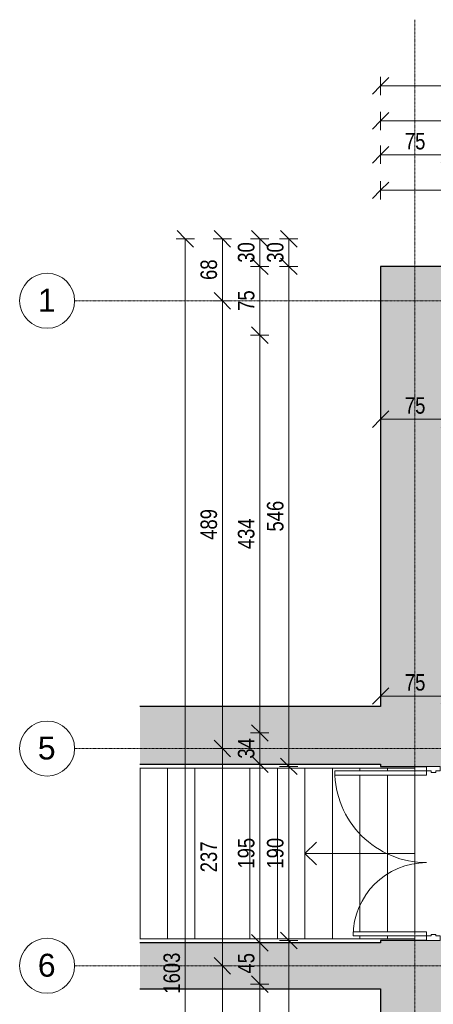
# Model space of a CAD drawing. Header units: centimetres. Extents: x 14727 to 18351, y -10882 to -8514.
# Tile 4 of 20: x 14727 to 15178, y -9648 to -8574. Entities that reach past the tile are written whole.
import ezdxf

# ---------------------------------------------------------------- set-up
doc = ezdxf.new("R2010")
doc.units = ezdxf.units.CM
doc.linetypes.add('Linia siatki', pattern=[0.9925, 0.47, -0.2175, 0.0875, -0.2175])
doc.linetypes.add('Ponad', pattern=[0.396875, 0.238125, -0.15875])
for name, color, linetype, lineweight in [('A-ANNO-DIMS', 211, 'Continuous', 9), ('A-ANNO-DIMS-100', 211, 'Continuous', 9), ('A-AREA', 32, 'Continuous', 9), ('A-DOOR', 31, 'Continuous', 9), ('A-DOOR-FRAM', 31, 'Continuous', 18), ('A-FLOR', 192, 'Continuous', 9), ('A-FLOR-HRAL', 11, 'Continuous', 9), ('A-WALL', 113, 'Continuous', 9), ('A-WALL-PATT', 111, 'Continuous', 25), ('S-GRID', 1, 'Continuous', 9), ('S-GRID-IDEN', 1, 'Continuous', 9), ('S-STRS', 31, 'Continuous', 9), ('S-STRS-ANNO', 31, 'Continuous', 9)]:
    doc.layers.add(name, color=color, linetype=linetype, lineweight=lineweight)
doc.styles.add('Arial', font='arial.ttf', dxfattribs={"height": 25})
doc.styles.add('Arial_3', font='arial.ttf', dxfattribs={"width": 0.8, "height": 18})
doc.dimstyles.new('Przekątna_-_1_8_mm_Arial', dxfattribs={"dimscale": 30.48, "dimtxt": 18.364669, "dimasz": 0.590551, "dimexe": 0.328084, "dimexo": 0.0625, "dimgap": 0.016404, "dimtad": 1, "dimdec": 0, "dimdsep": 46, "dimtxsty": 'Arial_3', "dimblk1": 'OBLIQUE', "dimblk2": 'OBLIQUE', "dimsah": 1, "dimcen": 0.09, "dimazin": 0, "dimtfac": 1, "dimtdec": 4, "dimtix": 1, "dimtmove": 0, "dimatfit": 3, "dimfxl": 0.328084, "dimfxlon": 1, "dimtvp": 1, "dimtolj": 1, "dimtzin": 0, "dimarcsym": 2})

# ---------------------------------------------------------------- blocks, each defined once
blk = doc.blocks.new('Typ poręczy górnej - Górna poręcz_wewnętrzny_-448010-3b_Poziom parteru inwentaryzacja')
at = {"layer": 'A-FLOR-HRAL'}
for p, q in [((15158.1, -9576.2), (14858, -9576.2)), ((14858, -9580.2), (15120.6, -9580.2)), ((15158.1, -9578), (15158.1, -9578.2))]:
    blk.add_line(p, q, dxfattribs=at)
blk = doc.blocks.new('Typ poręczy górnej - Górna poręcz_wewnętrzny_-V4-3b_Poziom parteru inwentaryzacja')
at = {"layer": 'A-FLOR-HRAL'}
for p, q in [((14858, -9576.2), (15158.1, -9576.2)), ((14858, -9580.2), (15120.6, -9580.2)), ((15158.1, -9576.2), (15158.1, -9578.2))]:
    blk.add_line(p, q, dxfattribs=at)
blk = doc.blocks.new('Typ poręczy górnej - Górna poręcz_wewnętrzny_-448021-3b_Poziom parteru inwentaryzacja')
at = {"layer": 'A-FLOR-HRAL'}
for p, q in [((15120.6, -9386.3), (14858, -9386.3)), ((15158.1, -9388.3), (15158.1, -9388.5)), ((14858, -9390.3), (15158.1, -9390.3))]:
    blk.add_line(p, q, dxfattribs=at)
blk = doc.blocks.new('Typ poręczy górnej - Górna poręcz_wewnętrzny_-V5-3b_Poziom parteru inwentaryzacja')
at = {"layer": 'A-FLOR-HRAL'}
for p, q in [((14858, -9386.3), (15120.6, -9386.3)), ((15158.1, -9388.2), (15158.1, -9390.3)), ((14858, -9390.3), (15158.1, -9390.3))]:
    blk.add_line(p, q, dxfattribs=at)
blk = doc.blocks.new('Drzwi-korytarz-niesymetryczne-wpuszczane - Drzwi dwuskrzydłowe 1800 x 2100mm-575839-3b_Poziom parteru inwentaryzacja')
at = {"layer": 'A-DOOR', "lineweight": 18}
for p, q in [((-85.5, 11.865), (-90, 11.865)), ((-90, 11.865), (-90, -88.135)), ((-85.5, -88.135), (-85.5, 11.865)), ((85.5, 11.865), (90, 11.865)), ((85.5, -68.135), (85.5, 11.865)), ((90, 11.865), (90, -68.135)), ((90, -68.135), (85.5, -68.135)), ((-90, -88.135), (-85.5, -88.135))]:
    blk.add_line(p, q, dxfattribs=at)
at = {"layer": 'A-DOOR'}
for centre, radius, start, end in [((-90, 11.865), 100, 270, 360), ((90, 11.865), 80, 180, 270)]:
    blk.add_arc(centre, radius, start, end, dxfattribs=at)
at = {"layer": 'A-DOOR-FRAM'}
for p, q in [((-95, 26.865), (-90, 26.865)), ((-95, 11.865), (-95, 26.865)), ((-90, 26.865), (-90, 21.94375)), ((-90, 21.94375), (-88.4125, 21.94375)), ((-88.4125, 21.94375), (-88.4125, 16.84125)), ((88.4125, 21.94375), (90, 21.94375)), ((88.4125, 16.84125), (88.4125, 21.94375)), ((90, 26.865), (95, 26.865)), ((90, 21.94375), (90, 26.865)), ((95, 26.865), (95, 11.865)), ((-90, 11.865), (-95, 11.865)), ((-90, 16.84125), (-90, 11.865)), ((-88.4125, 16.84125), (-90, 16.84125)), ((90, 16.84125), (88.4125, 16.84125)), ((90, 11.865), (90, 16.84125)), ((95, 11.865), (90, 11.865))]:
    blk.add_line(p, q, dxfattribs=at)
blk = doc.blocks.new('Siatka - M_Symbol siatki - okrąg-11506-3b_Poziom parteru inwentaryzacja')
at = {"layer": 'S-GRID-IDEN'}
blk.add_circle((0, 0), 0.3, dxfattribs=at)
blk = doc.blocks.new('DIMBLOCK1-3b_Poziom parteru inwentaryzacja')
at = {"layer": 'A-ANNO-DIMS-100'}
for p, q in [((15120.6, -8759.7), (15120.6, -8749.7)), ((15120.6, -8759.7), (15129.6, -8750.7)), ((15335.6, -8759.7), (15335.6, -8749.7)), ((15335.6, -8759.7), (15344.6, -8750.7)), ((15120.6, -8759.7), (15111.6, -8768.7)), ((15120.6, -8759.7), (15335.6, -8759.7)), ((15120.6, -8759.7), (15120.6, -8769.7)), ((15335.6, -8759.7), (15326.6, -8768.7)), ((15335.6, -8759.7), (15335.6, -8769.7))]:
    blk.add_line(p, q, dxfattribs=at)
at = {"layer": 'A-ANNO-DIMS-100', "color": 0, "insert": (15211.6, -8735.8), "char_height": 18, "width": 39.668, "attachment_point": 1, "line_spacing_factor": 0.941778, "style": 'Arial_3'}
blk.add_mtext('215', dxfattribs=at)
blk = doc.blocks.new('_Oblique')
at = {"color": 0, "linetype": 'ByBlock', "lineweight": -2}
blk.add_line((-0.5, -0.5), (0.5, 0.5), dxfattribs=at)
blk = doc.blocks.new('DIMBLOCK16-3b_Poziom parteru inwentaryzacja')
at = {"layer": 'A-ANNO-DIMS-100'}
for p, q in [((15120.6, -8721), (15120.6, -8711)), ((15195.6, -8721), (15195.6, -8711)), ((15120.6, -8721), (15111.6, -8730)), ((15120.6, -8721), (15129.6, -8712)), ((15120.6, -8721), (15195.6, -8721)), ((15120.6, -8721), (15120.6, -8731)), ((15195.6, -8721), (15186.6, -8730)), ((15195.6, -8721), (15204.6, -8712)), ((15195.6, -8721), (15195.6, -8731))]:
    blk.add_line(p, q, dxfattribs=at)
at = {"layer": 'A-ANNO-DIMS-100', "color": 0, "insert": (15147.1, -8697.1), "char_height": 18, "width": 26.445, "attachment_point": 1, "line_spacing_factor": 0.941778, "style": 'Arial_3'}
blk.add_mtext('75', dxfattribs=at)
blk = doc.blocks.new('DIMBLOCK35-3b_Poziom parteru inwentaryzacja')
at = {"layer": 'A-ANNO-DIMS-100'}
for p, q in [((15120.6, -8684), (15120.6, -8674)), ((15120.6, -8684), (15129.6, -8675)), ((16193.6, -8684), (16193.6, -8674)), ((16193.6, -8684), (16202.6, -8675)), ((15120.6, -8684), (15111.6, -8693)), ((15120.6, -8684), (16193.6, -8684)), ((15120.6, -8684), (15120.6, -8694)), ((16193.6, -8684), (16184.6, -8693)), ((16193.6, -8684), (16193.6, -8694))]:
    blk.add_line(p, q, dxfattribs=at)
at = {"layer": 'A-ANNO-DIMS-100', "color": 0, "insert": (15635.1, -8660.2), "char_height": 18, "width": 52.89, "attachment_point": 1, "line_spacing_factor": 0.941778, "style": 'Arial_3'}
blk.add_mtext('1073', dxfattribs=at)
blk = doc.blocks.new('DIMBLOCK38-3b_Poziom parteru inwentaryzacja')
at = {"layer": 'A-ANNO-DIMS-100'}
for p, q in [((15120.6, -8645.8), (15120.6, -8635.8)), ((17920.6, -8645.8), (17920.6, -8635.8)), ((15120.6, -8645.8), (15111.6, -8654.8)), ((15120.6, -8645.8), (15129.6, -8636.8)), ((15120.6, -8645.8), (17920.6, -8645.8)), ((15120.6, -8645.8), (15120.6, -8655.8)), ((17920.6, -8645.8), (17911.6, -8654.8)), ((17920.6, -8645.8), (17929.6, -8636.8)), ((17920.6, -8645.8), (17920.6, -8655.8))]:
    blk.add_line(p, q, dxfattribs=at)
at = {"layer": 'A-ANNO-DIMS-100', "color": 0, "insert": (16498.6, -8621.9), "char_height": 18, "width": 52.89, "attachment_point": 1, "line_spacing_factor": 0.941778, "style": 'Arial_3'}
blk.add_mtext('2800', dxfattribs=at)
blk = doc.blocks.new('DIMBLOCK79-3b_Poziom parteru inwentaryzacja')
at = {"layer": 'A-ANNO-DIMS-100'}
for p, q in [((15020.4, -8812.7), (15011.4, -8803.7)), ((15020.4, -8812.7), (15010.4, -8812.7)), ((15020.4, -8812.7), (15020.4, -8842.7)), ((15020.4, -8812.7), (15029.4, -8821.7)), ((15020.4, -8812.7), (15030.4, -8812.7)), ((15020.4, -8842.7), (15011.4, -8833.7)), ((15020.4, -8842.7), (15010.4, -8842.7)), ((15020.4, -8842.7), (15029.4, -8851.7)), ((15020.4, -8842.7), (15030.4, -8842.7))]:
    blk.add_line(p, q, dxfattribs=at)
at = {"layer": 'A-ANNO-DIMS-100', "color": 0, "insert": (14996.6, -8838.7), "char_height": 18, "width": 26.445, "attachment_point": 1, "rotation": 90, "line_spacing_factor": 0.941778, "style": 'Arial_3'}
blk.add_mtext('30', dxfattribs=at)
blk = doc.blocks.new('DIMBLOCK80-3b_Poziom parteru inwentaryzacja')
at = {"layer": 'A-ANNO-DIMS-100'}
for p, q in [((15020.4, -8842.7), (15011.4, -8833.7)), ((15020.4, -8842.7), (15010.4, -8842.7)), ((15020.4, -8842.7), (15020.4, -9388.2)), ((15020.4, -8842.7), (15029.4, -8851.7)), ((15020.4, -8842.7), (15030.4, -8842.7)), ((15020.4, -9388.2), (15010.4, -9388.2)), ((15020.4, -9388.2), (15011.4, -9379.2)), ((15020.4, -9388.2), (15029.4, -9397.2)), ((15020.4, -9388.2), (15030.4, -9388.2))]:
    blk.add_line(p, q, dxfattribs=at)
at = {"layer": 'A-ANNO-DIMS-100', "color": 0, "insert": (14996.6, -9132), "char_height": 18, "width": 39.668, "attachment_point": 1, "rotation": 90, "line_spacing_factor": 0.941778, "style": 'Arial_3'}
blk.add_mtext('546', dxfattribs=at)
blk = doc.blocks.new('DIMBLOCK81-3b_Poziom parteru inwentaryzacja')
at = {"layer": 'A-ANNO-DIMS-100'}
for p, q in [((15020.4, -9388.2), (15010.4, -9388.2)), ((15020.4, -9388.2), (15011.4, -9379.2)), ((15020.4, -9388.2), (15020.4, -9578.2)), ((15020.4, -9388.2), (15029.4, -9397.2)), ((15020.4, -9388.2), (15030.4, -9388.2)), ((15020.4, -9578.2), (15011.4, -9569.2)), ((15020.4, -9578.2), (15010.4, -9578.2)), ((15020.4, -9578.2), (15029.4, -9587.2)), ((15020.4, -9578.2), (15030.4, -9578.2))]:
    blk.add_line(p, q, dxfattribs=at)
at = {"layer": 'A-ANNO-DIMS-100', "color": 0, "insert": (14996.6, -9499.7), "char_height": 18, "width": 39.668, "attachment_point": 1, "rotation": 90, "line_spacing_factor": 0.941778, "style": 'Arial_3'}
blk.add_mtext('190', dxfattribs=at)
blk = doc.blocks.new('DIMBLOCK82-3b_Poziom parteru inwentaryzacja')
at = {"layer": 'A-ANNO-DIMS-100'}
for p, q in [((15020.4, -9578.2), (15011.4, -9569.2)), ((15020.4, -9578.2), (15010.4, -9578.2)), ((15020.4, -9578.2), (15020.4, -10415.5)), ((15020.4, -9578.2), (15029.4, -9587.2)), ((15020.4, -9578.2), (15030.4, -9578.2)), ((15020.4, -10415.5), (15011.4, -10406.5)), ((15020.4, -10415.5), (15010.4, -10415.5)), ((15020.4, -10415.5), (15029.4, -10424.5)), ((15020.4, -10415.5), (15030.4, -10415.5))]:
    blk.add_line(p, q, dxfattribs=at)
at = {"layer": 'A-ANNO-DIMS-100', "color": 0, "insert": (14996.6, -10013.4), "char_height": 18, "width": 39.668, "attachment_point": 1, "rotation": 90, "line_spacing_factor": 0.941778, "style": 'Arial_3'}
blk.add_mtext('837', dxfattribs=at)
blk = doc.blocks.new('DIMBLOCK83-3b_Poziom parteru inwentaryzacja')
at = {"layer": 'A-ANNO-DIMS-100'}
for p, q in [((14988.8, -8812.7), (14979.8, -8803.7)), ((14988.8, -8812.7), (14978.8, -8812.7)), ((14988.8, -8812.7), (14988.8, -8842.7)), ((14988.8, -8812.7), (14997.8, -8821.7)), ((14988.8, -8812.7), (14998.8, -8812.7)), ((14988.8, -8842.7), (14979.8, -8833.7)), ((14988.8, -8842.7), (14978.8, -8842.7)), ((14988.8, -8842.7), (14997.8, -8851.7)), ((14988.8, -8842.7), (14998.8, -8842.7))]:
    blk.add_line(p, q, dxfattribs=at)
at = {"layer": 'A-ANNO-DIMS-100', "color": 0, "insert": (14964.9, -8838.7), "char_height": 18, "width": 26.445, "attachment_point": 1, "rotation": 90, "line_spacing_factor": 0.941778, "style": 'Arial_3'}
blk.add_mtext('30', dxfattribs=at)
blk = doc.blocks.new('DIMBLOCK84-3b_Poziom parteru inwentaryzacja')
at = {"layer": 'A-ANNO-DIMS-100'}
for p, q in [((14988.8, -8842.7), (14979.8, -8833.7)), ((14988.8, -8842.7), (14978.8, -8842.7)), ((14988.8, -8842.7), (14988.8, -8917.7)), ((14988.8, -8842.7), (14997.8, -8851.7)), ((14988.8, -8842.7), (14998.8, -8842.7)), ((14988.8, -8917.7), (14979.8, -8908.7)), ((14988.8, -8917.7), (14978.8, -8917.7)), ((14988.8, -8917.7), (14997.8, -8926.7)), ((14988.8, -8917.7), (14998.8, -8917.7))]:
    blk.add_line(p, q, dxfattribs=at)
at = {"layer": 'A-ANNO-DIMS-100', "color": 0, "insert": (14964.9, -8891.2), "char_height": 18, "width": 26.445, "attachment_point": 1, "rotation": 90, "line_spacing_factor": 0.941778, "style": 'Arial_3'}
blk.add_mtext('75', dxfattribs=at)
blk = doc.blocks.new('DIMBLOCK85-3b_Poziom parteru inwentaryzacja')
at = {"layer": 'A-ANNO-DIMS-100'}
for p, q in [((14988.8, -8917.7), (14979.8, -8908.7)), ((14988.8, -8917.7), (14978.8, -8917.7)), ((14988.8, -8917.7), (14988.8, -9351.7)), ((14988.8, -8917.7), (14997.8, -8926.7)), ((14988.8, -8917.7), (14998.8, -8917.7)), ((14988.8, -9351.7), (14979.8, -9342.7)), ((14988.8, -9351.7), (14978.8, -9351.7)), ((14988.8, -9351.7), (14997.8, -9360.7)), ((14988.8, -9351.7), (14998.8, -9351.7))]:
    blk.add_line(p, q, dxfattribs=at)
at = {"layer": 'A-ANNO-DIMS-100', "color": 0, "insert": (14964.9, -9151.2), "char_height": 18, "width": 39.668, "attachment_point": 1, "rotation": 90, "line_spacing_factor": 0.941778, "style": 'Arial_3'}
blk.add_mtext('434', dxfattribs=at)
blk = doc.blocks.new('DIMBLOCK86-3b_Poziom parteru inwentaryzacja')
at = {"layer": 'A-ANNO-DIMS-100'}
for p, q in [((14988.8, -9351.7), (14979.8, -9342.7)), ((14988.8, -9351.7), (14978.8, -9351.7)), ((14988.8, -9351.7), (14988.8, -9385.7)), ((14988.8, -9351.7), (14997.8, -9360.7)), ((14988.8, -9351.7), (14998.8, -9351.7)), ((14988.8, -9385.7), (14979.8, -9376.7)), ((14988.8, -9385.7), (14978.8, -9385.7)), ((14988.8, -9385.7), (14997.8, -9394.7)), ((14988.8, -9385.7), (14998.8, -9385.7))]:
    blk.add_line(p, q, dxfattribs=at)
at = {"layer": 'A-ANNO-DIMS-100', "color": 0, "insert": (14964.9, -9379.7), "char_height": 18, "width": 26.445, "attachment_point": 1, "rotation": 90, "line_spacing_factor": 0.941778, "style": 'Arial_3'}
blk.add_mtext('34', dxfattribs=at)
blk = doc.blocks.new('DIMBLOCK87-3b_Poziom parteru inwentaryzacja')
at = {"layer": 'A-ANNO-DIMS-100'}
for p, q in [((14988.8, -9385.7), (14979.8, -9376.7)), ((14988.8, -9385.7), (14978.8, -9385.7)), ((14988.8, -9385.7), (14988.8, -9580.7)), ((14988.8, -9385.7), (14997.8, -9394.7)), ((14988.8, -9385.7), (14998.8, -9385.7)), ((14988.8, -9580.7), (14978.8, -9580.7)), ((14988.8, -9580.7), (14979.8, -9571.7)), ((14988.8, -9580.7), (14997.8, -9589.7)), ((14988.8, -9580.7), (14998.8, -9580.7))]:
    blk.add_line(p, q, dxfattribs=at)
at = {"layer": 'A-ANNO-DIMS-100', "color": 0, "insert": (14964.9, -9499.7), "char_height": 18, "width": 39.668, "attachment_point": 1, "rotation": 90, "line_spacing_factor": 0.941778, "style": 'Arial_3'}
blk.add_mtext('195', dxfattribs=at)
blk = doc.blocks.new('DIMBLOCK88-3b_Poziom parteru inwentaryzacja')
at = {"layer": 'A-ANNO-DIMS-100'}
for p, q in [((14988.8, -9580.7), (14978.8, -9580.7)), ((14988.8, -9580.7), (14979.8, -9571.7)), ((14988.8, -9580.7), (14988.8, -9625.7)), ((14988.8, -9580.7), (14997.8, -9589.7)), ((14988.8, -9580.7), (14998.8, -9580.7)), ((14988.8, -9625.7), (14979.8, -9616.7)), ((14988.8, -9625.7), (14978.8, -9625.7)), ((14988.8, -9625.7), (14997.8, -9634.7)), ((14988.8, -9625.7), (14998.8, -9625.7))]:
    blk.add_line(p, q, dxfattribs=at)
at = {"layer": 'A-ANNO-DIMS-100', "color": 0, "insert": (14964.9, -9614.2), "char_height": 18, "width": 26.445, "attachment_point": 1, "rotation": 90, "line_spacing_factor": 0.941778, "style": 'Arial_3'}
blk.add_mtext('45', dxfattribs=at)
blk = doc.blocks.new('DIMBLOCK89-3b_Poziom parteru inwentaryzacja')
at = {"layer": 'A-ANNO-DIMS-100'}
for p, q in [((14988.8, -9625.7), (14979.8, -9616.7)), ((14988.8, -9625.7), (14978.8, -9625.7)), ((14988.8, -9625.7), (14988.8, -10340.5)), ((14988.8, -9625.7), (14997.8, -9634.7)), ((14988.8, -9625.7), (14998.8, -9625.7)), ((14988.8, -10340.5), (14979.8, -10331.5)), ((14988.8, -10340.5), (14978.8, -10340.5)), ((14988.8, -10340.5), (14997.8, -10349.5)), ((14988.8, -10340.5), (14998.8, -10340.5))]:
    blk.add_line(p, q, dxfattribs=at)
at = {"layer": 'A-ANNO-DIMS-100', "color": 0, "insert": (14964.9, -9999.6), "char_height": 18, "width": 39.668, "attachment_point": 1, "rotation": 90, "line_spacing_factor": 0.941778, "style": 'Arial_3'}
blk.add_mtext('715', dxfattribs=at)
blk = doc.blocks.new('DIMBLOCK93-3b_Poziom parteru inwentaryzacja')
at = {"layer": 'A-ANNO-DIMS-100'}
for p, q in [((14948, -9605.7), (14939, -9596.7)), ((14948, -9605.7), (14938, -9605.7)), ((14948, -9965.7), (14948, -9605.7)), ((14948, -9605.7), (14957, -9614.7)), ((14948, -9605.7), (14958, -9605.7)), ((14948, -9965.7), (14939, -9956.7)), ((14948, -9965.7), (14938, -9965.7)), ((14948, -9965.7), (14957, -9974.7)), ((14948, -9965.7), (14958, -9965.7))]:
    blk.add_line(p, q, dxfattribs=at)
at = {"layer": 'A-ANNO-DIMS-100', "color": 0, "insert": (14924.1, -9802.2), "char_height": 18, "width": 39.668, "attachment_point": 1, "rotation": 90, "line_spacing_factor": 0.941778, "style": 'Arial_3'}
blk.add_mtext('360', dxfattribs=at)
blk = doc.blocks.new('DIMBLOCK94-3b_Poziom parteru inwentaryzacja')
at = {"layer": 'A-ANNO-DIMS-100'}
for p, q in [((14948, -9368.7), (14939, -9359.7)), ((14948, -9368.7), (14938, -9368.7)), ((14948, -9605.7), (14948, -9368.7)), ((14948, -9368.7), (14957, -9377.7)), ((14948, -9368.7), (14958, -9368.7)), ((14948, -9605.7), (14939, -9596.7)), ((14948, -9605.7), (14938, -9605.7)), ((14948, -9605.7), (14957, -9614.7)), ((14948, -9605.7), (14958, -9605.7))]:
    blk.add_line(p, q, dxfattribs=at)
at = {"layer": 'A-ANNO-DIMS-100', "color": 0, "insert": (14924.1, -9503.7), "char_height": 18, "width": 39.668, "attachment_point": 1, "rotation": 90, "line_spacing_factor": 0.941778, "style": 'Arial_3'}
blk.add_mtext('237', dxfattribs=at)
blk = doc.blocks.new('DIMBLOCK95-3b_Poziom parteru inwentaryzacja')
at = {"layer": 'A-ANNO-DIMS-100'}
for p, q in [((14948, -8880.2), (14939, -8871.2)), ((14948, -8880.2), (14938, -8880.2)), ((14948, -9368.7), (14948, -8880.2)), ((14948, -8880.2), (14957, -8889.2)), ((14948, -8880.2), (14958, -8880.2)), ((14948, -9368.7), (14939, -9359.7)), ((14948, -9368.7), (14938, -9368.7)), ((14948, -9368.7), (14957, -9377.7)), ((14948, -9368.7), (14958, -9368.7))]:
    blk.add_line(p, q, dxfattribs=at)
at = {"layer": 'A-ANNO-DIMS-100', "color": 0, "insert": (14924.1, -9141), "char_height": 18, "width": 39.668, "attachment_point": 1, "rotation": 90, "line_spacing_factor": 0.941778, "style": 'Arial_3'}
blk.add_mtext('489', dxfattribs=at)
blk = doc.blocks.new('DIMBLOCK96-3b_Poziom parteru inwentaryzacja')
at = {"layer": 'A-ANNO-DIMS-100'}
for p, q in [((14948, -8812.7), (14939, -8803.7)), ((14948, -8812.7), (14938, -8812.7)), ((14948, -8880.2), (14948, -8812.7)), ((14948, -8812.7), (14957, -8821.7)), ((14948, -8812.7), (14958, -8812.7)), ((14948, -8880.2), (14939, -8871.2)), ((14948, -8880.2), (14938, -8880.2)), ((14948, -8880.2), (14957, -8889.2)), ((14948, -8880.2), (14958, -8880.2))]:
    blk.add_line(p, q, dxfattribs=at)
at = {"layer": 'A-ANNO-DIMS-100', "color": 0, "insert": (14924.1, -8857.5), "char_height": 18, "width": 26.445, "attachment_point": 1, "rotation": 90, "line_spacing_factor": 0.941778, "style": 'Arial_3'}
blk.add_mtext('68', dxfattribs=at)
blk = doc.blocks.new('DIMBLOCK97-3b_Poziom parteru inwentaryzacja')
at = {"layer": 'A-ANNO-DIMS-100'}
for p, q in [((14907.5, -8812.7), (14898.5, -8803.7)), ((14907.5, -8812.7), (14897.5, -8812.7)), ((14907.5, -8812.7), (14907.5, -10415.5)), ((14907.5, -8812.7), (14916.5, -8821.7)), ((14907.5, -8812.7), (14917.5, -8812.7)), ((14907.5, -10415.5), (14898.5, -10406.5)), ((14907.5, -10415.5), (14897.5, -10415.5)), ((14907.5, -10415.5), (14916.5, -10424.5)), ((14907.5, -10415.5), (14917.5, -10415.5))]:
    blk.add_line(p, q, dxfattribs=at)
at = {"layer": 'A-ANNO-DIMS-100', "color": 0, "insert": (14883.7, -9636.1), "char_height": 18, "width": 52.89, "attachment_point": 1, "rotation": 90, "line_spacing_factor": 0.941778, "style": 'Arial_3'}
blk.add_mtext('1603', dxfattribs=at)
blk = doc.blocks.new('DIMBLOCK143-3b_Poziom parteru inwentaryzacja')
at = {"layer": 'A-ANNO-DIMS-100'}
for p, q in [((15120.6, -9311.4), (15120.6, -9301.4)), ((15120.6, -9311.4), (15129.6, -9302.4)), ((15195.6, -9311.4), (15195.6, -9301.4)), ((15195.6, -9311.4), (15204.6, -9302.4)), ((15120.6, -9311.4), (15111.6, -9320.4)), ((15120.6, -9311.4), (15195.6, -9311.4)), ((15120.6, -9311.4), (15120.6, -9321.4)), ((15195.6, -9311.4), (15186.6, -9320.4)), ((15195.6, -9311.4), (15195.6, -9321.4))]:
    blk.add_line(p, q, dxfattribs=at)
at = {"layer": 'A-ANNO-DIMS-100', "color": 0, "insert": (15147.1, -9287.5), "char_height": 18, "width": 26.445, "attachment_point": 1, "line_spacing_factor": 0.941778, "style": 'Arial_3'}
blk.add_mtext('75', dxfattribs=at)
blk = doc.blocks.new('DIMBLOCK195-3b_Poziom parteru inwentaryzacja')
at = {"layer": 'A-ANNO-DIMS-100'}
for p, q in [((15120.6, -9009.3), (15120.6, -8999.3)), ((15120.6, -9009.3), (15129.6, -9000.3)), ((15195.6, -9009.3), (15195.6, -8999.3)), ((15195.6, -9009.3), (15204.6, -9000.3)), ((15120.6, -9009.3), (15111.6, -9018.3)), ((15120.6, -9009.3), (15195.6, -9009.3)), ((15120.6, -9009.3), (15120.6, -9019.3)), ((15195.6, -9009.3), (15186.6, -9018.3)), ((15195.6, -9009.3), (15195.6, -9019.3))]:
    blk.add_line(p, q, dxfattribs=at)
at = {"layer": 'A-ANNO-DIMS-100', "color": 0, "insert": (15147.1, -8985.4), "char_height": 18, "width": 26.445, "attachment_point": 1, "line_spacing_factor": 0.941778, "style": 'Arial_3'}
blk.add_mtext('75', dxfattribs=at)

msp = doc.modelspace()

# ---------------------------------------------------------------- hatches: boundary and pattern name
at = {"layer": 'A-WALL-PATT', "lineweight": 9}
h = msp.add_hatch(color=256, dxfattribs=at)
h.paths.add_polyline_path([(15195.6, -10415.5), (15195.6, -9578.2), (15120.6, -9578.2), (15120.6, -10415.5)])
h.paths.add_polyline_path([(15195.6, -9388.2), (15195.6, -8842.7), (15120.6, -8842.7), (15120.6, -9388.2), (15185.6, -9388.2)])
for points in [[(15120.6, -9385.7), (15120.6, -9322.7), (14858, -9322.7), (14858, -9385.7), (15068.9, -9385.7)], [(15120.6, -9630.7), (15120.6, -9580.7), (14858, -9580.7), (14858, -9630.7)]]:
    msp.add_hatch(color=256, dxfattribs=at).paths.add_polyline_path(points)

# ---------------------------------------------------------------- linework, layer by layer
at = {"layer": 'A-AREA'}
msp.add_line((15158.1, -9565.7), (15158.1, -9415.7), dxfattribs=at)
at = {"layer": 'A-FLOR'}
for p, q in [((15158.1, -9390.3), (15158.1, -9393.2)), ((15158.1, -9397.7), (15158.1, -9568.7)), ((15158.1, -9573.2), (15158.1, -9576.2))]:
    msp.add_line(p, q, dxfattribs=at)
at = {"layer": 'A-WALL', "lineweight": 25}
for p, q in [((15120.6, -8842.7), (15120.6, -9322.7)), ((15335.6, -8842.7), (15120.6, -8842.7)), ((15120.6, -9322.7), (14858, -9322.7)), ((14858, -9385.7), (15120.6, -9385.7)), ((15120.6, -9385.7), (15120.6, -9388.2)), ((15120.6, -9388.2), (15170.6, -9388.2)), ((15120.6, -9580.7), (14858, -9580.7)), ((15170.6, -9578.2), (15120.6, -9578.2)), ((15120.6, -9578.2), (15120.6, -9580.7)), ((14858, -9630.7), (15120.6, -9630.7)), ((15120.6, -9630.7), (15120.6, -10415.5))]:
    msp.add_line(p, q, dxfattribs=at)
at = {"layer": 'S-GRID', "linetype": 'Linia siatki'}
for p, q in [((15158.1, -8573.6), (15158.1, -10821.6)), ((14786.8, -8880.2), (18291, -8880.2)), ((14786.8, -9368.7), (18291, -9368.7)), ((14786.8, -9605.7), (18291, -9605.7))]:
    msp.add_line(p, q, dxfattribs=at)
at = {"layer": 'S-STRS', "linetype": 'Ponad'}
for p, q in [((14858.1, -9385.7), (14858.1, -9386.3)), ((14888.1, -9385.7), (14888.1, -9386.3)), ((14918.1, -9385.7), (14918.1, -9386.3)), ((14948.1, -9385.7), (14948.1, -9386.3)), ((14978.1, -9385.7), (14978.1, -9386.3)), ((15008.1, -9385.7), (15008.1, -9386.3)), ((15038.1, -9385.7), (15038.1, -9386.3)), ((15068.1, -9385.7), (15068.1, -9386.3)), ((15098.1, -9385.7), (15098.1, -9386.3)), ((14858.1, -9390.3), (14858.1, -9576.2)), ((14888.1, -9390.3), (14888.1, -9576.2)), ((14918.1, -9390.3), (14918.1, -9576.2)), ((14948.1, -9390.3), (14948.1, -9576.2)), ((14978.1, -9390.3), (14978.1, -9576.2)), ((15008.1, -9390.3), (15008.1, -9576.2)), ((15038.1, -9390.3), (15038.1, -9576.2)), ((15068.1, -9390.3), (15068.1, -9576.2)), ((15098.1, -9390.3), (15098.1, -9393.2)), ((15098.1, -9397.7), (15098.1, -9568.7)), ((15128.1, -9390.3), (15128.1, -9393.2)), ((15128.1, -9397.7), (15128.1, -9568.7)), ((14858.1, -9580.2), (14858.1, -9580.7)), ((14888.1, -9580.2), (14888.1, -9580.7)), ((14918.1, -9580.2), (14918.1, -9580.7)), ((14948.1, -9580.2), (14948.1, -9580.7)), ((14978.1, -9580.2), (14978.1, -9580.7)), ((15008.1, -9580.2), (15008.1, -9580.7)), ((15038.1, -9580.2), (15038.1, -9580.7)), ((15068.1, -9580.2), (15068.1, -9580.7)), ((15098.1, -9573.2), (15098.1, -9576.2)), ((15098.1, -9580.2), (15098.1, -9580.7)), ((15128.1, -9573.2), (15128.1, -9576.2))]:
    msp.add_line(p, q, dxfattribs=at)
at = {"layer": 'S-STRS'}
for p, q in [((14858.1, -9385.7), (14858.1, -9386.3)), ((14888.1, -9385.7), (14888.1, -9386.3)), ((14918.1, -9385.7), (14918.1, -9386.3)), ((14948.1, -9385.7), (14948.1, -9386.3)), ((14978.1, -9385.7), (14978.1, -9386.3)), ((15008.1, -9385.7), (15008.1, -9386.3)), ((15038.1, -9385.7), (15038.1, -9386.3)), ((15068.1, -9385.7), (15068.1, -9386.3)), ((15098.1, -9385.7), (15098.1, -9386.3)), ((14858.1, -9390.3), (14858.1, -9576.2)), ((14888.1, -9390.3), (14888.1, -9576.2)), ((14918.1, -9390.3), (14918.1, -9576.2)), ((14948.1, -9390.3), (14948.1, -9576.2)), ((14978.1, -9390.3), (14978.1, -9576.2)), ((15008.1, -9390.3), (15008.1, -9576.2)), ((15038.1, -9390.3), (15038.1, -9576.2)), ((15068.1, -9390.3), (15068.1, -9576.2)), ((15098.1, -9390.3), (15098.1, -9393.2)), ((15098.1, -9397.7), (15098.1, -9568.7)), ((15128.1, -9390.3), (15128.1, -9393.2)), ((15128.1, -9397.7), (15128.1, -9568.7)), ((15158.1, -9390.3), (15158.1, -9393.2)), ((15158.1, -9397.7), (15158.1, -9568.7)), ((14858.1, -9580.2), (14858.1, -9580.7)), ((14888.1, -9580.2), (14888.1, -9580.7)), ((14918.1, -9580.2), (14918.1, -9580.7)), ((14948.1, -9580.2), (14948.1, -9580.7)), ((14978.1, -9580.2), (14978.1, -9580.7)), ((15008.1, -9580.2), (15008.1, -9580.7)), ((15038.1, -9580.2), (15038.1, -9580.7)), ((15068.1, -9580.2), (15068.1, -9580.7)), ((15098.1, -9573.2), (15098.1, -9576.2)), ((15098.1, -9580.2), (15098.1, -9580.7)), ((15128.1, -9573.2), (15128.1, -9576.2)), ((15158.1, -9573.2), (15158.1, -9576.2))]:
    msp.add_line(p, q, dxfattribs=at)
at = {"layer": 'S-STRS-ANNO'}
for p, q in [((15038.1, -9483.2), (15050.6, -9470.7)), ((15038.1, -9483.2), (15068.1, -9483.2)), ((15038.1, -9483.2), (15050.6, -9495.7)), ((15068.1, -9483.2), (15098.1, -9483.2)), ((15098.1, -9483.2), (15128.1, -9483.2)), ((15128.1, -9483.2), (15158.1, -9483.2))]:
    msp.add_line(p, q, dxfattribs=at)

# ---------------------------------------------------------------- block references
at = {"layer": 'A-DOOR', "rotation": 270}
msp.add_blockref('Drzwi-korytarz-niesymetryczne-wpuszczane - Drzwi dwuskrzydłowe 1800 x 2100mm-575839-3b_Poziom parteru inwentaryzacja', (15158.8, -9483.2), dxfattribs=at)
at = {"layer": 'A-FLOR-HRAL'}
for name in ['Typ poręczy górnej - Górna poręcz_wewnętrzny_-448021-3b_Poziom parteru inwentaryzacja', 'Typ poręczy górnej - Górna poręcz_wewnętrzny_-V5-3b_Poziom parteru inwentaryzacja', 'Typ poręczy górnej - Górna poręcz_wewnętrzny_-448010-3b_Poziom parteru inwentaryzacja', 'Typ poręczy górnej - Górna poręcz_wewnętrzny_-V4-3b_Poziom parteru inwentaryzacja']:
    msp.add_blockref(name, (0, 0), dxfattribs=at)
at = {"layer": 'S-GRID-IDEN', "xscale": 99.99999999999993, "yscale": 99.99999999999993, "zscale": 99.99999999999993, "rotation": 269.9999999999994}
for p in [(14756.8, -8880.2), (14756.8, -9368.7), (14756.8, -9605.7)]:
    msp.add_blockref('Siatka - M_Symbol siatki - okrąg-11506-3b_Poziom parteru inwentaryzacja', p, dxfattribs=at)

# ---------------------------------------------------------------- dimensions: what is measured, and where the dimension line sits
at = {"layer": 'A-ANNO-DIMS'}
for base, p1, p2, override, picture, middle in [((17920.6, -8645.8), (15120.6, -8655.8), (17920.6, -8655.8), {"dimpost": '<>', "dimfxl": 2800}, 'DIMBLOCK38-3b_Poziom parteru inwentaryzacja', (16520.6, -8636.1)), ((16193.6, -8684), (15120.6, -8694), (16193.6, -8694), {"dimpost": '<>', "dimfxl": 1073}, 'DIMBLOCK35-3b_Poziom parteru inwentaryzacja', (15657.1, -8674.3)), ((15195.6, -8721), (15120.6, -8731), (15195.6, -8731), {"dimpost": '<>', "dimfxl": 75}, 'DIMBLOCK16-3b_Poziom parteru inwentaryzacja', (15158.1, -8711.3)), ((15335.6, -8759.7), (15120.6, -8769.7), (15335.6, -8769.7), {"dimpost": '<>', "dimfxl": 215}, 'DIMBLOCK1-3b_Poziom parteru inwentaryzacja', (15228.1, -8750)), ((15195.6, -9009.3), (15120.6, -8999.3), (15195.6, -8999.3), {"dimpost": '<>', "dimfxl": 75}, 'DIMBLOCK195-3b_Poziom parteru inwentaryzacja', (15158.1, -8999.7)), ((15195.6, -9311.4), (15120.6, -9301.4), (15195.6, -9301.4), {"dimpost": '<>', "dimfxl": 75}, 'DIMBLOCK143-3b_Poziom parteru inwentaryzacja', (15158.1, -9301.7))]:
    dim = msp.add_linear_dim(base=base, p1=p1, p2=p2, dimstyle='Przekątna_-_1_8_mm_Arial', override=override, dxfattribs=at)
    dim.commit()
    dim.dimension.update_dxf_attribs({"geometry": picture, "text_midpoint": middle})
for base, p1, p2, override, picture, middle in [((14907.5, -10415.5), (14917.5, -8812.7), (14917.5, -10415.5), {"dimpost": '<>', "dimfxl": 1602.774794}, 'DIMBLOCK97-3b_Poziom parteru inwentaryzacja', (14897.8, -9614.1)), ((14947.9758688, -8812.7148915), (14937.9758688, -8880.2148915), (14957.9758688, -8812.7148915), {"dimpost": '<>', "dimfxl": 70.400639}, 'DIMBLOCK96-3b_Poziom parteru inwentaryzacja', (14938.285555, -8846.4648915)), ((14988.8, -8842.7), (14998.8, -8812.7), (14998.8, -8842.7), {"dimpost": '<>', "dimfxl": 30}, 'DIMBLOCK83-3b_Poziom parteru inwentaryzacja', (14979.1, -8827.7)), ((15020.4, -8842.7), (15030.4, -8812.7), (15030.4, -8842.7), {"dimpost": '<>', "dimfxl": 30}, 'DIMBLOCK79-3b_Poziom parteru inwentaryzacja', (15010.7, -8827.7)), ((14988.8, -8917.7), (14998.8, -8842.7), (14998.8, -8917.7), {"dimpost": '<>', "dimfxl": 75}, 'DIMBLOCK84-3b_Poziom parteru inwentaryzacja', (14979.1, -8880.2)), ((15020.4248105, -9388.2148915), (15030.4248105, -8842.7148915), (15030.4248105, -9388.2148915), {"dimpost": '<>', "dimfxl": 545.5}, 'DIMBLOCK80-3b_Poziom parteru inwentaryzacja', (15010.7344967, -9115.4648915)), ((14947.9758688, -8880.2148915), (14937.9758688, -9368.7148915), (14937.9758688, -8880.2148915), {"dimpost": '<>', "dimfxl": 488.5}, 'DIMBLOCK95-3b_Poziom parteru inwentaryzacja', (14938.285555, -9124.4648915)), ((14988.8, -9351.7), (14998.8, -8917.7), (14998.8, -9351.7), {"dimpost": '<>', "dimfxl": 434}, 'DIMBLOCK85-3b_Poziom parteru inwentaryzacja', (14979.1, -9134.7)), ((14988.8, -9385.7), (14998.8, -9351.7), (14998.8, -9385.7), {"dimpost": '<>', "dimfxl": 34}, 'DIMBLOCK86-3b_Poziom parteru inwentaryzacja', (14979.1, -9368.7)), ((14948, -9368.7), (14938, -9605.7), (14938, -9368.7), {"dimpost": '<>', "dimfxl": 237}, 'DIMBLOCK94-3b_Poziom parteru inwentaryzacja', (14938.3, -9487.2)), ((14988.8, -9580.7), (14998.8, -9385.7), (14998.8, -9580.7), {"dimpost": '<>', "dimfxl": 195}, 'DIMBLOCK87-3b_Poziom parteru inwentaryzacja', (14979.1, -9483.2)), ((15020.4, -9578.2), (15030.4, -9388.2), (15030.4, -9578.2), {"dimpost": '<>', "dimfxl": 190}, 'DIMBLOCK81-3b_Poziom parteru inwentaryzacja', (15010.7, -9483.2)), ((15020.4, -10415.5), (15030.4, -9578.2), (15030.4, -10415.5), {"dimpost": '<>', "dimfxl": 837.274794}, 'DIMBLOCK82-3b_Poziom parteru inwentaryzacja', (15010.7, -9996.9)), ((14988.8, -9625.7), (14998.8, -9580.7), (14998.8, -9625.7), {"dimpost": '<>', "dimfxl": 45}, 'DIMBLOCK88-3b_Poziom parteru inwentaryzacja', (14979.1, -9603.2)), ((14948, -9605.7), (14938, -9965.7), (14938, -9605.7), {"dimpost": '<>', "dimfxl": 360}, 'DIMBLOCK93-3b_Poziom parteru inwentaryzacja', (14938.3, -9785.7)), ((14988.8, -10340.5), (14998.8, -9625.7), (14998.8, -10340.5), {"dimpost": '<>', "dimfxl": 714.774794}, 'DIMBLOCK89-3b_Poziom parteru inwentaryzacja', (14979.1, -9983.1))]:
    dim = msp.add_linear_dim(base=base, p1=p1, p2=p2, angle=90, dimstyle='Przekątna_-_1_8_mm_Arial', override=override, dxfattribs=at)
    dim.commit()
    dim.dimension.update_dxf_attribs({"geometry": picture, "text_midpoint": middle})

# ---------------------------------------------------------------- next in the draw order: texts
at = {"layer": 'S-GRID-IDEN', "char_height": 25, "width": 23.249, "attachment_point": 1, "style": 'Arial', "bg_fill": 3, "box_fill_scale": 1.25, "bg_fill_color": 256, "bg_fill_true_color": 13158600, "bg_fill_transparency": 0}
for s, insert in [('\\fArial|b0|i0|c238|p34|;1', (14746.6, -8867.1)), ('\\fArial|b0|i0|c238|p34|;5', (14746.6, -9355.6)), ('\\fArial|b0|i0|c238|p34|;6', (14746.6, -9592.6))]:
    msp.add_mtext(s, dxfattribs=dict(at, insert=insert))

doc.saveas('drawing.dxf')
